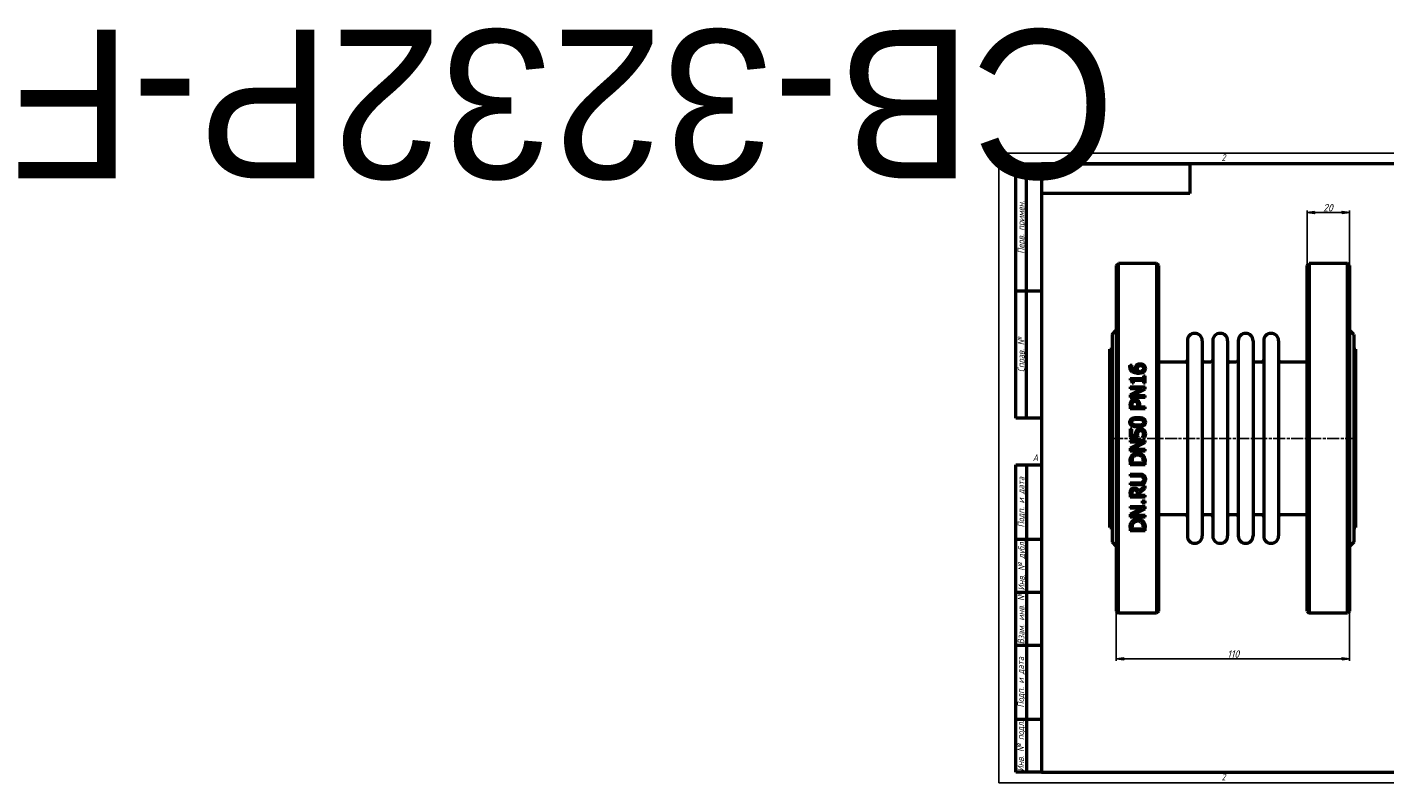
# Model space of a CAD drawing. Header units: millimetres. Extents: x -458 to 2682, y -69 to 356.
# Tile 1 of 4: x -458 to 182, y 0 to 356. Entities that reach past the tile are written whole.
import ezdxf
from ezdxf.enums import TextEntityAlignment as Align

# ---------------------------------------------------------------- set-up
doc = ezdxf.new("R2018")
doc.units = ezdxf.units.MM
doc.linetypes.add('CHAIN', pattern=[0.7087, 0.4724, -0.0591, 0.1181, -0.0591])
for name, color, linetype, lineweight in [('Видимый контур (ГОСТ)', 7, 'Continuous', 50), ('Кромка (ГОСТ)', 7, 'Continuous', 50), ('Обозначение (ГОСТ)', 7, 'Continuous', 25), ('Осевая линия (ГОСТ)', 7, 'Continuous', 25), ('Размер (ГОСТ)', 7, 'Continuous', 25), ('Эскизная геометрия (ГОСТ)', 7, 'Continuous', 50)]:
    doc.layers.add(name, color=color, linetype=linetype, lineweight=lineweight)
doc.styles.add('Альтернативный текст (ГОСТ)', font='arial.ttf', dxfattribs={"width": 0.8})
doc.styles.add('Обычный текст (ГОСТ)', font='GOST Common Italic.ttf')
doc.dimstyles.new('Обычный (ГОСТ)', dxfattribs={"dimtxt": 3.5, "dimasz": 3.5, "dimexe": 1, "dimexo": 0, "dimgap": 0.5, "dimtad": 1, "dimtxsty": 'Обычный текст (ГОСТ)', "dimblk": 'Filled-1', "dimcen": 0.09, "dimdle": 15, "dimclrd": 256, "dimclre": 256, "dimclrt": 256, "dimazin": 2, "dimtfac": 0.714286, "dimtdec": 3, "dimtmove": 0, "dimatfit": 3, "dimfxl": 1, "dimtolj": 1, "dimlwd": 25, "dimlwe": 25, "dimarcsym": 0})

# ---------------------------------------------------------------- blocks, each defined once
blk = doc.blocks.new('Рамки ГОСТ - Рамка')
at = {"layer": 'Кромка (ГОСТ)', "lineweight": 25}
for p, q in [((0, 0), (0, 297)), ((0, 297), (420, 297)), ((420, 297), (420, 0)), ((420, 0), (0, 0))]:
    blk.add_line(p, q, dxfattribs=at)
at = {"layer": 'Кромка (ГОСТ)'}
for p, q in [((210, 292), (210, 297)), ((415, 292), (20, 292)), ((20, 292), (20, 5)), ((415, 5), (415, 292)), ((20, 5), (415, 5)), ((210, 5), (210, 0))]:
    blk.add_line(p, q, dxfattribs=at)
at = {"layer": 'Кромка (ГОСТ)', "char_height": 3.17, "attachment_point": 1, "style": 'Альтернативный текст (ГОСТ)'}
for s, insert, width in [('\\fGOST Common|b0|i1;{\\H3.1700;2}', (105, 296.5), 5.2328), ('\\fGOST Common|b0|i1;{\\H3.1700;1}', (315.02, 296.44), 5.2327), ('\\fGOST Common|b0|i1;{\\H3.1700;A}', (16, 155), 5.1335), ('\\fGOST Common|b0|i1;{\\H3.1700;A}', (416, 148.5), 5.0704), ('\\fGOST Common|b0|i1;{\\H3.1700;2}', (104.99, 4.3), 5.2328), ('\\fGOST Common|b0|i1;{\\H3.1700;1}', (315, 4.14), 6.6287), ('\\fGOST Common|b0|i1;{\\H3.1700;Формат А3}', (370, 4.39), 25.2103)]:
    blk.add_mtext(s, dxfattribs=dict(at, insert=insert, width=width))
blk = doc.blocks.new('ГОСТ - Доп. графы 1')
at = {"layer": 'Эскизная геометрия (ГОСТ)'}
for p, q in [((-12, 0), (-12, 145)), ((-12, 145), (0, 145)), ((-7, 145), (-7, 0)), ((-12, 110), (-7, 110)), ((-7, 110), (0, 110)), ((-12, 85), (-7, 85)), ((-7, 85), (0, 85)), ((-12, 60), (-7, 60)), ((-7, 60), (0, 60)), ((-12, 25), (-7, 25)), ((-7, 25), (0, 25)), ((0, 0), (-12, 0))]:
    blk.add_line(p, q, dxfattribs=at)
at = {"layer": 'Обозначение (ГОСТ)', "char_height": 3.17, "attachment_point": 5, "rotation": 90, "style": 'Альтернативный текст (ГОСТ)'}
for s, insert, width in [('\\fGOST Common|b0|i1;{\\H3.1700;Подп. и дата}', (-9.37, 127.41), 34.7679), ('\\fGOST Common|b0|i1;{\\H3.1700;Инв. № дубл.}', (-8.95, 97.55), 24.8438), ('\\fGOST Common|b0|i1;{\\H3.1700;Взам. инв. №}', (-9.58, 72.53), 24.8669), ('\\fGOST Common|b0|i1;{\\H3.1700;Подп. и дата}', (-9.5, 42.47), 35.1486), ('\\fGOST Common|b0|i1;{\\H3.1700;Инв. № подл.}', (-9.5, 12.41), 24.9618)]:
    blk.add_mtext(s, dxfattribs=dict(at, insert=insert, width=width))
at = {"layer": 'Обозначение (ГОСТ)', "lineweight": 30, "flags": 17}
for tag, p in [('Подп._и_дата_2', (-3.53, 127.51)), ('Инв._номер_дубликата', (-3.41, 97.47)), ('Взамен_инв._номера', (-3.46, 72.53)), ('Подп._и_дата_1', (-3.42, 42.35)), ('ИНВЕНТАРНЫЙ_НОМЕР', (-3.33, 12.68))]:
    blk.add_attdef(tag, text='', height=3.17, rotation=90, dxfattribs=at).set_placement(p, align=Align.MIDDLE_CENTER)
blk = doc.blocks.new('ГОСТ - Доп. графы 2')
at = {"layer": 'Эскизная геометрия (ГОСТ)'}
for p, q in [((-12, 0), (-12, 120)), ((-12, 120), (0, 120)), ((-7, 0), (-7, 120)), ((-12, 60), (0, 60)), ((0, 0), (-12, 0))]:
    blk.add_line(p, q, dxfattribs=at)
at = {"layer": 'Обозначение (ГОСТ)', "char_height": 3.17, "attachment_point": 5, "rotation": 90, "style": 'Альтернативный текст (ГОСТ)'}
for s, insert, width in [('\\fGOST Common|b0|i1;{\\H3.1700;Перв. примен.}', (-9.19, 90.05), 60.0143), ('\\fGOST Common|b0|i1;{\\H3.1700;Справ. №}', (-9.1, 30), 59.9357)]:
    blk.add_mtext(s, dxfattribs=dict(at, insert=insert, width=width))
at = {"layer": 'Обозначение (ГОСТ)', "lineweight": 30, "flags": 17}
for tag, p in [('Первичная_применяемость', (-3.65, 90.03)), ('Справочный_номер', (-3.55, 30.02))]:
    blk.add_attdef(tag, text='', height=3.17, rotation=90, dxfattribs=at).set_placement(p, align=Align.MIDDLE_CENTER)
blk = doc.blocks.new('ГОСТ - Доп. графы 3')
at = {"layer": 'Эскизная геометрия (ГОСТ)'}
for p, q in [((0, 0), (70, 0)), ((70, 0), (70, -14)), ((70, -14), (0, -14))]:
    blk.add_line(p, q, dxfattribs=at)
at = {"layer": 'Обозначение (ГОСТ)', "lineweight": 30}
blk.add_attdef('ОБОЗНАЧЕНИЕ', text='', height=5, rotation=180, dxfattribs=at).set_placement((34.94, -6.97), align=Align.MIDDLE_CENTER)
blk = doc.blocks.new('Filled-1')
at = {"color": 0}
for p, q in [((0, 0), (-1, 0.14)), ((-1, 0.14), (-1, -0.14)), ((-1, 0), (0, 0)), ((-1, -0.14), (0, 0))]:
    blk.add_line(p, q, dxfattribs=at)
at = {"color": 0, "flags": 128}
blk.add_lwpolyline([(-1, -0.14), (0, 0), (-1, 0.14), (-1, -0.14)], dxfattribs=at)
at = {"color": 0}
blk.add_solid([(-1, -0.14), (0, 0), (-1, 0.14), (-1, -0.14)], dxfattribs=at)
blk = doc.blocks.new('*D9')
at = {"layer": 'Defpoints', "color": 0, "linetype": 'Continuous', "transparency": 16777216}
for p in [(55.35, 111.48), (165.35, 80.98), (165.35, 58.48)]:
    blk.add_point(p, dxfattribs=at)
at = {"layer": 'Размер (ГОСТ)', "linetype": 'Continuous', "lineweight": 25, "transparency": 16777216}
for p, q in [((55.35, 111.48), (55.35, 57.48)), ((165.35, 80.98), (165.35, 57.48)), ((58.85, 58.48), (161.85, 58.48))]:
    blk.add_line(p, q, dxfattribs=at)
at = {"layer": 'Размер (ГОСТ)', "linetype": 'Continuous', "lineweight": 25, "transparency": 16777216, "xscale": 3.5, "yscale": 3.5, "zscale": 3.5, "rotation": 180}
blk.add_blockref('Filled-1', (55.35, 58.48), dxfattribs=at)
at = {"layer": 'Размер (ГОСТ)', "linetype": 'Continuous', "lineweight": 25, "transparency": 16777216, "xscale": 3.5, "yscale": 3.5, "zscale": 3.5}
blk.add_blockref('Filled-1', (165.35, 58.48), dxfattribs=at)
at = {"layer": 'Размер (ГОСТ)', "linetype": 'Continuous', "lineweight": 25, "transparency": 16777216, "insert": (107.68, 62.48), "char_height": 3.5, "attachment_point": 1, "style": 'Обычный текст (ГОСТ)'}
blk.add_mtext('\\A1;110', dxfattribs=at)
blk = doc.blocks.new('*D14')
at = {"layer": 'Defpoints', "color": 0, "linetype": 'Continuous', "transparency": 16777216}
for p in [(165.35, 268.98), (145.35, 243.98), (165.35, 243.98)]:
    blk.add_point(p, dxfattribs=at)
at = {"layer": 'Размер (ГОСТ)', "linetype": 'Continuous', "lineweight": 25, "transparency": 16777216}
for p, q in [((145.35, 243.98), (145.35, 269.98)), ((148.85, 268.98), (161.85, 268.98)), ((165.35, 243.98), (165.35, 269.98))]:
    blk.add_line(p, q, dxfattribs=at)
at = {"layer": 'Размер (ГОСТ)', "linetype": 'Continuous', "lineweight": 25, "transparency": 16777216, "xscale": 3.5, "yscale": 3.5, "zscale": 3.5, "rotation": 180}
blk.add_blockref('Filled-1', (145.35, 268.98), dxfattribs=at)
at = {"layer": 'Размер (ГОСТ)', "linetype": 'Continuous', "lineweight": 25, "transparency": 16777216, "xscale": 3.5, "yscale": 3.5, "zscale": 3.5}
blk.add_blockref('Filled-1', (165.35, 268.98), dxfattribs=at)
at = {"layer": 'Размер (ГОСТ)', "linetype": 'Continuous', "lineweight": 25, "transparency": 16777216, "insert": (152.9, 272.98), "char_height": 3.5, "attachment_point": 1, "style": 'Обычный текст (ГОСТ)'}
blk.add_mtext('\\A1;20', dxfattribs=at)

msp = doc.modelspace()

# ---------------------------------------------------------------- linework, layer by layer
at = {"layer": 'Видимый контур (ГОСТ)'}
for p, q in [((55.349, 243.977), (56.349, 244.977)), ((55.349, 243.977), (55.349, 80.977)), ((56.349, 79.977), (56.349, 244.977)), ((74.349, 244.977), (56.349, 244.977)), ((74.349, 244.977), (74.349, 79.977)), ((75.349, 243.977), (74.349, 244.977)), ((75.349, 80.977), (75.349, 243.977)), ((145.349, 243.977), (146.349, 244.977)), ((145.349, 80.977), (145.349, 243.977)), ((164.349, 244.977), (146.349, 244.977)), ((146.349, 244.977), (146.349, 79.977)), ((164.349, 79.977), (164.349, 244.977)), ((165.349, 243.977), (164.349, 244.977)), ((165.349, 243.977), (165.349, 80.977)), ((53.349, 211.477), (55.349, 213.477)), ((53.349, 211.477), (53.349, 113.477)), ((167.349, 211.477), (165.349, 213.477)), ((167.349, 211.477), (167.349, 113.477)), ((88.849, 208.477), (88.849, 116.477)), ((95.849, 208.477), (95.849, 116.477)), ((100.849, 208.477), (100.849, 116.477)), ((107.849, 208.477), (107.849, 116.477)), ((112.849, 208.477), (112.849, 116.477)), ((119.849, 208.477), (119.849, 116.477)), ((124.849, 208.477), (124.849, 116.477)), ((131.849, 208.477), (131.849, 116.477)), ((52.349, 120.477), (52.349, 204.477)), ((52.349, 204.477), (53.349, 204.477)), ((167.349, 204.477), (168.349, 204.477)), ((168.349, 120.477), (168.349, 204.477)), ((61.867, 197.045), (62.769, 197.045)), ((62.769, 197.005), (62.769, 197.045)), ((87.849, 198.477), (75.349, 198.477)), ((99.849, 198.477), (96.849, 198.477)), ((111.849, 198.477), (108.849, 198.477)), ((123.849, 198.477), (120.849, 198.477)), ((145.349, 198.477), (132.849, 198.477)), ((61.878, 190.697), (61.878, 189.971)), ((61.878, 190.697), (68.186, 190.697)), ((61.901, 186.755), (68.901, 186.755)), ((61.901, 186.755), (61.901, 185.887)), ((67.443, 185.887), (61.901, 185.887)), ((67.443, 185.887), (61.901, 183.068)), ((63.495, 188.525), (62.854, 188.525)), ((62.865, 182.614), (68.901, 185.711)), ((63.495, 188.525), (63.495, 189.795)), ((68.186, 189.795), (63.495, 189.795)), ((68.186, 191.939), (68.186, 190.697)), ((68.186, 191.939), (68.901, 191.939)), ((68.186, 189.795), (68.186, 188.525)), ((68.901, 188.525), (68.186, 188.525)), ((68.901, 188.525), (68.901, 191.939)), ((68.901, 185.711), (68.901, 186.755)), ((61.901, 183.068), (61.901, 181.746)), ((68.901, 181.746), (61.901, 181.746)), ((62.865, 182.614), (68.901, 182.614)), ((68.901, 181.746), (68.901, 182.614)), ((61.901, 178.195), (61.901, 176.436)), ((68.901, 176.436), (61.901, 176.436)), ((62.707, 177.367), (62.707, 178.138)), ((62.707, 177.367), (65.498, 177.367)), ((65.498, 178.002), (65.498, 177.367)), ((66.292, 177.367), (66.292, 178.155)), ((66.292, 177.367), (68.901, 177.367)), ((68.901, 176.436), (68.901, 177.367)), ((61.901, 166.929), (61.901, 163.089)), ((61.901, 166.929), (62.724, 166.929)), ((62.724, 163.991), (62.724, 166.929)), ((65.509, 163.089), (61.901, 163.089)), ((61.901, 161.506), (68.901, 161.506)), ((61.901, 161.506), (61.901, 160.638)), ((67.443, 160.638), (61.901, 160.638)), ((67.443, 160.638), (61.901, 157.819)), ((62.724, 163.991), (64.59, 163.991)), ((62.865, 157.365), (68.901, 160.462)), ((67.659, 162.867), (67.659, 162.799)), ((68.652, 162.799), (67.659, 162.799)), ((68.901, 160.462), (68.901, 161.506)), ((61.901, 157.819), (61.901, 156.497)), ((68.901, 156.497), (61.901, 156.497)), ((62.865, 157.365), (68.901, 157.365)), ((68.901, 156.497), (68.901, 157.365)), ((61.901, 151.562), (61.901, 149.968)), ((68.901, 149.968), (61.901, 149.968)), ((62.707, 150.898), (62.707, 151.607)), ((62.707, 150.898), (68.096, 150.898)), ((68.096, 151.607), (68.096, 150.898)), ((68.901, 149.968), (68.901, 151.579)), ((61.901, 145.628), (61.901, 144.698)), ((61.901, 145.628), (66.269, 145.628)), ((66.292, 144.698), (61.901, 144.698)), ((61.901, 141.493), (66.269, 141.493)), ((61.901, 141.493), (61.901, 140.563)), ((66.269, 140.563), (61.901, 140.563)), ((61.901, 136.478), (61.901, 134.674)), ((68.901, 134.674), (61.901, 134.674)), ((62.707, 135.605), (62.707, 136.529)), ((62.707, 135.605), (65.339, 135.605)), ((65.339, 136.422), (65.339, 135.605)), ((68.901, 140.092), (65.855, 137.602)), ((66.116, 136.671), (68.901, 138.884)), ((66.116, 135.605), (66.116, 136.671)), ((66.116, 135.605), (68.901, 135.605)), ((68.901, 138.884), (68.901, 140.092)), ((68.901, 134.674), (68.901, 135.605)), ((61.901, 130.341), (61.901, 129.473)), ((61.901, 130.341), (68.901, 130.341)), ((67.443, 129.473), (61.901, 126.653)), ((67.443, 129.473), (61.901, 129.473)), ((62.865, 126.2), (68.901, 129.297)), ((67.562, 133.063), (67.562, 131.94)), ((67.562, 133.063), (68.901, 133.063)), ((68.901, 131.94), (67.562, 131.94)), ((68.901, 131.94), (68.901, 133.063)), ((68.901, 129.297), (68.901, 130.341)), ((61.901, 126.653), (61.901, 125.332)), ((68.901, 125.332), (61.901, 125.332)), ((62.865, 126.2), (68.901, 126.2)), ((68.901, 125.332), (68.901, 126.2)), ((87.849, 126.477), (75.349, 126.477)), ((99.849, 126.477), (96.849, 126.477)), ((111.849, 126.477), (108.849, 126.477)), ((123.849, 126.477), (120.849, 126.477)), ((145.349, 126.477), (132.849, 126.477)), ((52.349, 120.477), (53.349, 120.477)), ((61.901, 120.397), (61.901, 118.803)), ((68.901, 118.803), (61.901, 118.803)), ((62.707, 119.733), (62.707, 120.442)), ((62.707, 119.733), (68.096, 119.733)), ((68.096, 120.442), (68.096, 119.733)), ((68.901, 118.803), (68.901, 120.414)), ((167.349, 120.477), (168.349, 120.477)), ((53.349, 113.477), (55.349, 111.477)), ((167.349, 113.477), (165.349, 111.477)), ((55.349, 80.977), (56.349, 79.977)), ((74.349, 79.977), (56.349, 79.977)), ((75.349, 80.977), (74.349, 79.977)), ((145.349, 80.977), (146.349, 79.977)), ((164.349, 79.977), (146.349, 79.977)), ((165.349, 80.977), (164.349, 79.977))]:
    msp.add_line(p, q, dxfattribs=at)
for centre, radius, start, end in [((92.349, 208.477), 3.5, 0, 180), ((104.349, 208.477), 3.5, 0, 180), ((116.349, 208.477), 3.5, 0, 180), ((128.349, 208.477), 3.5, 0, 180), ((87.849, 199.477), 1, 270, 0), ((96.849, 199.477), 1, 180, 270), ((99.849, 199.477), 1, 270, 0), ((108.849, 199.477), 1, 180, 270), ((111.849, 199.477), 1, 270, 0), ((120.849, 199.477), 1, 180, 270), ((123.849, 199.477), 1, 270, 0), ((132.849, 199.477), 1, 180, 270), ((87.849, 125.477), 1, 0, 90), ((96.849, 125.477), 1, 90, 180), ((99.849, 125.477), 1, 0, 90), ((108.849, 125.477), 1, 90, 180), ((111.849, 125.477), 1, 0, 90), ((120.849, 125.477), 1, 90, 180), ((123.849, 125.477), 1, 0, 90), ((132.849, 125.477), 1, 90, 180), ((92.349, 116.477), 3.5, 180, 0), ((104.349, 116.477), 3.5, 180, 0), ((116.349, 116.477), 3.5, 180, 0), ((128.349, 116.477), 3.5, 180, 0)]:
    msp.add_arc(centre, radius, start, end, dxfattribs=at)
for points, knots in [([(61.771, 196.251), (61.771, 196.336), (61.773, 196.421), (61.783, 196.585), (61.79, 196.674), (61.815, 196.852), (61.836, 196.951), (61.867, 197.045)], [0, 0, 0, 0, 0.027960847, 0.027960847, 0.053965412, 0.053965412, 0.085034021, 0.085034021, 0.085034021, 0.085034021]), ([(62.899, 193.88), (62.639, 194.065), (62.424, 194.288), (62.131, 194.724), (62.008, 194.949), (61.812, 195.567), (61.771, 195.91), (61.771, 196.251)], [0, 0, 0, 0, 0.09864312, 0.09864312, 0.16669456, 0.16669456, 0.24421899, 0.24421899, 0.24421899, 0.24421899]), ([(62.769, 197.005), (62.727, 196.925), (62.694, 196.826), (62.61, 196.534), (62.582, 196.341), (62.582, 196.126)], [0, 0, 0, 0, 0.0292762, 0.0292762, 0.1001557, 0.1001557, 0.1001557, 0.1001557]), ([(62.582, 196.126), (62.582, 195.863), (62.622, 195.6), (62.812, 195.134), (62.943, 194.94), (63.257, 194.63), (63.469, 194.465), (64.15, 194.185), (64.539, 194.112), (64.919, 194.078)], [0, 0, 0, 0, 0.08649162, 0.08649162, 0.16261061, 0.16261061, 0.2247219, 0.2247219, 0.29003513, 0.29003513, 0.29003513, 0.29003513]), ([(65.827, 193.114), (65.488, 193.114), (65.146, 193.133), (64.241, 193.257), (63.858, 193.388), (63.376, 193.582), (63.127, 193.716), (62.899, 193.88)], [0, 0, 0, 0, 0.10163687, 0.10163687, 0.27455853, 0.27455853, 0.48517293, 0.48517293, 0.48517293, 0.48517293]), ([(64.431, 195.536), (64.431, 195.667), (64.437, 195.8), (64.461, 195.996), (64.471, 196.062), (64.513, 196.271), (64.552, 196.386), (64.672, 196.64), (64.755, 196.77), (64.845, 196.892)], [0, 0, 0, 0, 0.04303303, 0.04303303, 0.06463435, 0.06463435, 0.11288817, 0.11288817, 0.16760017, 0.16760017, 0.16760017, 0.16760017]), ([(64.919, 194.078), (64.824, 194.215), (64.74, 194.357), (64.565, 194.719), (64.521, 194.878), (64.453, 195.13), (64.431, 195.333), (64.431, 195.536)], [0, 0, 0, 0, 0.05276686, 0.05276686, 0.12880006, 0.12880006, 0.4102001, 0.4102001, 0.4102001, 0.4102001]), ([(64.845, 196.892), (64.939, 197.017), (65.048, 197.13), (65.339, 197.356), (65.501, 197.433), (65.792, 197.547), (65.964, 197.59), (66.303, 197.641), (66.468, 197.652), (66.632, 197.652)], [0, 0, 0, 0, 0.04995501, 0.04995501, 0.11507053, 0.11507053, 0.19932721, 0.19932721, 0.27682679, 0.27682679, 0.27682679, 0.27682679]), ([(65.452, 196.222), (65.386, 196.138), (65.334, 196.047), (65.224, 195.746), (65.208, 195.502), (65.208, 195.326)], [0, 0, 0, 0, 0.03415089, 0.03415089, 0.10407982, 0.10407982, 0.10407982, 0.10407982]), ([(65.208, 195.326), (65.208, 195.204), (65.218, 195.083), (65.262, 194.837), (65.295, 194.718), (65.404, 194.417), (65.491, 194.244), (65.594, 194.078)], [0, 0, 0, 0, 0.03978407, 0.03978407, 0.0813518, 0.0813518, 0.14398896, 0.14398896, 0.14398896, 0.14398896]), ([(66.672, 196.699), (66.501, 196.699), (66.325, 196.685), (66.003, 196.614), (65.883, 196.564), (65.653, 196.431), (65.544, 196.335), (65.452, 196.222)], [0, 0, 0, 0, 0.0511748, 0.0511748, 0.09945384, 0.09945384, 0.16249585, 0.16249585, 0.16249585, 0.16249585]), ([(65.594, 194.078), (65.66, 194.074), (65.726, 194.071), (65.818, 194.065), (65.898, 194.061), (66.036, 194.061)], [0, 0, 0, 0, 0.01974435, 0.01974435, 0.027712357, 0.027712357, 0.027712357, 0.027712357]), ([(68.413, 193.885), (68.279, 193.757), (68.125, 193.648), (67.72, 193.425), (67.483, 193.343), (67.086, 193.225), (66.83, 193.18), (66.329, 193.125), (66.076, 193.114), (65.827, 193.114)], [0, 0, 0, 0, 0.05804265, 0.05804265, 0.14136982, 0.14136982, 0.27252166, 0.27252166, 0.40093436, 0.40093436, 0.40093436, 0.40093436]), ([(66.036, 194.061), (66.279, 194.061), (66.533, 194.073), (67.216, 194.17), (67.466, 194.288), (67.726, 194.433), (67.811, 194.491), (67.886, 194.56)], [0, 0, 0, 0, 0.07265643, 0.07265643, 0.20698041, 0.20698041, 0.27822505, 0.27822505, 0.27822505, 0.27822505]), ([(66.632, 197.652), (66.815, 197.652), (66.996, 197.636), (67.542, 197.533), (67.811, 197.403), (68.137, 197.212), (68.271, 197.111), (68.391, 196.994)], [0, 0, 0, 0, 0.05476047, 0.05476047, 0.16721504, 0.16721504, 0.26017436, 0.26017436, 0.26017436, 0.26017436]), ([(68.283, 195.434), (68.283, 195.608), (68.254, 195.78), (68.123, 196.083), (68.033, 196.208), (67.835, 196.393), (67.711, 196.489), (67.383, 196.616), (67.244, 196.649), (66.962, 196.69), (66.816, 196.699), (66.672, 196.699)], [0, 0, 0, 0, 0.05694625, 0.05694625, 0.10698023, 0.10698023, 0.14216706, 0.14216706, 0.16539546, 0.16539546, 0.1889981, 0.1889981, 0.1889981, 0.1889981]), ([(67.886, 194.56), (67.976, 194.642), (68.058, 194.732), (68.148, 194.874), (68.202, 194.967), (68.269, 195.216), (68.283, 195.324), (68.283, 195.434)], [0, 0, 0, 0, 0.037950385, 0.037950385, 0.053412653, 0.053412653, 0.064984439, 0.064984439, 0.064984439, 0.064984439]), ([(68.391, 196.994), (68.528, 196.861), (68.647, 196.715), (68.81, 196.448), (68.89, 196.297), (69.019, 195.881), (69.049, 195.656), (69.049, 195.428)], [0, 0, 0, 0, 0.06028921, 0.06028921, 0.10059016, 0.10059016, 0.14496015, 0.14496015, 0.14496015, 0.14496015]), ([(69.049, 195.428), (69.049, 195.274), (69.036, 195.119), (68.978, 194.818), (68.935, 194.672), (68.824, 194.415), (68.761, 194.303), (68.607, 194.084), (68.516, 193.98), (68.413, 193.885)], [0, 0, 0, 0, 0.05052247, 0.05052247, 0.09995834, 0.09995834, 0.14170447, 0.14170447, 0.18574745, 0.18574745, 0.18574745, 0.18574745]), ([(62.854, 188.525), (62.854, 188.726), (62.842, 188.942), (62.758, 189.391), (62.687, 189.531), (62.583, 189.687), (62.519, 189.75), (62.37, 189.85), (62.289, 189.885), (62.1, 189.944), (61.989, 189.962), (61.878, 189.971)], [0, 0, 0, 0, 0.0637247, 0.0637247, 0.14432295, 0.14432295, 0.22032781, 0.22032781, 0.29152239, 0.29152239, 0.38045171, 0.38045171, 0.38045171, 0.38045171]), ([(61.901, 178.195), (61.901, 178.391), (61.909, 178.592), (61.949, 178.999), (61.981, 179.18), (62.09, 179.585), (62.192, 179.817), (62.338, 180.027)], [0, 0, 0, 0, 0.06009288, 0.06009288, 0.1249823, 0.1249823, 0.22594483, 0.22594483, 0.22594483, 0.22594483]), ([(62.338, 180.027), (62.429, 180.161), (62.535, 180.283), (62.804, 180.521), (62.96, 180.617), (63.243, 180.748), (63.396, 180.794), (63.704, 180.849), (63.858, 180.861), (64.011, 180.861)], [0, 0, 0, 0, 0.04937881, 0.04937881, 0.10898825, 0.10898825, 0.17139174, 0.17139174, 0.23100055, 0.23100055, 0.23100055, 0.23100055]), ([(62.973, 179.386), (62.895, 179.268), (62.838, 179.14), (62.763, 178.879), (62.707, 178.628), (62.707, 178.138)], [0, 0, 0, 0, 0.043067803, 0.043067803, 0.082908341, 0.082908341, 0.082908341, 0.082908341]), ([(64.04, 179.891), (63.858, 179.891), (63.675, 179.868), (63.389, 179.763), (63.283, 179.705), (63.104, 179.557), (63.033, 179.476), (62.973, 179.386)], [0, 0, 0, 0, 0.05441151, 0.05441151, 0.09153968, 0.09153968, 0.12434558, 0.12434558, 0.12434558, 0.12434558]), ([(64.011, 180.861), (64.216, 180.861), (64.418, 180.836), (64.778, 180.741), (64.936, 180.68), (65.262, 180.51), (65.424, 180.392), (65.566, 180.248)], [0, 0, 0, 0, 0.06148903, 0.06148903, 0.11172072, 0.11172072, 0.17376212, 0.17376212, 0.17376212, 0.17376212]), ([(65.078, 179.494), (65.002, 179.569), (64.919, 179.637), (64.713, 179.766), (64.594, 179.814), (64.324, 179.878), (64.181, 179.891), (64.04, 179.891)], [0, 0, 0, 0, 0.03237996, 0.03237996, 0.07336722, 0.07336722, 0.11548108, 0.11548108, 0.11548108, 0.11548108]), ([(65.498, 178.002), (65.498, 178.177), (65.491, 178.36), (65.459, 178.667), (65.435, 178.836), (65.355, 179.086), (65.316, 179.177), (65.213, 179.347), (65.151, 179.424), (65.078, 179.494)], [0, 0, 0, 0, 0.05353837, 0.05353837, 0.09434228, 0.09434228, 0.11891898, 0.11891898, 0.14372102, 0.14372102, 0.14372102, 0.14372102]), ([(65.566, 180.248), (65.737, 180.074), (65.878, 179.879), (66.124, 179.4), (66.183, 179.168), (66.272, 178.738), (66.292, 178.441), (66.292, 178.155)], [0, 0, 0, 0, 0.07414991, 0.07414991, 0.16427595, 0.16427595, 0.33218062, 0.33218062, 0.33218062, 0.33218062]), ([(61.759, 170.1), (61.759, 170.38), (61.8, 170.66), (61.987, 171.132), (62.109, 171.32), (62.411, 171.628), (62.61, 171.782), (63.275, 172.091), (63.694, 172.191), (64.523, 172.312), (64.97, 172.335), (65.401, 172.335)], [0, 0, 0, 0, 0.08442218, 0.08442218, 0.15313212, 0.15313212, 0.21413341, 0.21413341, 0.29005647, 0.29005647, 0.37058758, 0.37058758, 0.37058758, 0.37058758]), ([(65.407, 167.859), (64.53, 167.859), (63.713, 167.947), (62.828, 168.285), (62.557, 168.426), (62.168, 168.793), (62.042, 168.966), (61.879, 169.311), (61.831, 169.467), (61.772, 169.783), (61.759, 169.942), (61.759, 170.1)], [0, 0, 0, 0, 0.26300665, 0.26300665, 0.37166015, 0.37166015, 0.44649069, 0.44649069, 0.50276957, 0.50276957, 0.55715709, 0.55715709, 0.55715709, 0.55715709]), ([(63.263, 171.127), (63.104, 171.064), (62.953, 170.978), (62.712, 170.748), (62.654, 170.64), (62.593, 170.501), (62.572, 170.426), (62.543, 170.267), (62.536, 170.183), (62.536, 170.1)], [0, 0, 0, 0, 0.05120487, 0.05120487, 0.10033343, 0.10033343, 0.15198253, 0.15198253, 0.20733504, 0.20733504, 0.20733504, 0.20733504]), ([(62.536, 170.1), (62.536, 169.943), (62.559, 169.785), (62.652, 169.558), (62.71, 169.451), (62.879, 169.282), (62.945, 169.231), (63.098, 169.134), (63.185, 169.092), (63.274, 169.056)], [0, 0, 0, 0, 0.04720121, 0.04720121, 0.07406165, 0.07406165, 0.08880124, 0.08880124, 0.10551845, 0.10551845, 0.10551845, 0.10551845]), ([(65.401, 171.382), (64.997, 171.382), (64.558, 171.369), (63.975, 171.307), (63.6, 171.261), (63.263, 171.127)], [0, 0, 0, 0, 0.12126519, 0.12126519, 0.17536875, 0.17536875, 0.17536875, 0.17536875]), ([(63.274, 169.056), (63.522, 168.958), (63.808, 168.904), (64.256, 168.853), (64.694, 168.812), (65.407, 168.812)], [0, 0, 0, 0, 0.08003369, 0.08003369, 0.13577331, 0.13577331, 0.13577331, 0.13577331]), ([(64.987, 166.248), (65.128, 166.435), (65.299, 166.588), (65.682, 166.811), (65.848, 166.866), (66.216, 166.951), (66.452, 166.969), (66.677, 166.969)], [0, 0, 0, 0, 0.07018851, 0.07018851, 0.1331557, 0.1331557, 0.22690547, 0.22690547, 0.22690547, 0.22690547]), ([(65.401, 172.335), (65.98, 172.335), (66.613, 172.296), (67.418, 172.113), (67.66, 172.039), (68.096, 171.841), (68.348, 171.695), (68.711, 171.307), (68.825, 171.126), (69.008, 170.661), (69.049, 170.381), (69.049, 170.1)], [0, 0, 0, 0, 0.17353036, 0.17353036, 0.24711116, 0.24711116, 0.31684792, 0.31684792, 0.36532794, 0.36532794, 0.42788191, 0.42788191, 0.42788191, 0.42788191]), ([(67.534, 171.132), (67.305, 171.222), (67.042, 171.276), (66.521, 171.345), (66.074, 171.382), (65.401, 171.382)], [0, 0, 0, 0, 0.07385959, 0.07385959, 0.1581913, 0.1581913, 0.1581913, 0.1581913]), ([(69.049, 170.1), (69.049, 169.824), (69.01, 169.547), (68.83, 169.077), (68.711, 168.888), (68.396, 168.556), (68.193, 168.409), (67.591, 168.122), (67.209, 168.024), (66.375, 167.886), (65.878, 167.859), (65.407, 167.859)], [0, 0, 0, 0, 0.08324715, 0.08324715, 0.15153527, 0.15153527, 0.22073147, 0.22073147, 0.30904989, 0.30904989, 0.42075697, 0.42075697, 0.42075697, 0.42075697]), ([(65.407, 168.812), (65.796, 168.812), (66.246, 168.822), (66.793, 168.872), (67.148, 168.91), (67.517, 169.051)], [0, 0, 0, 0, 0.11674553, 0.11674553, 0.16376825, 0.16376825, 0.16376825, 0.16376825]), ([(66.677, 166.969), (66.996, 166.969), (67.308, 166.92), (67.83, 166.726), (68.105, 166.589), (68.362, 166.35)], [0, 0, 0, 0, 0.09551904, 0.09551904, 0.16715121, 0.16715121, 0.16715121, 0.16715121]), ([(67.517, 169.051), (67.679, 169.111), (67.833, 169.196), (68.089, 169.432), (68.148, 169.545), (68.21, 169.68), (68.234, 169.759), (68.265, 169.926), (68.271, 170.013), (68.271, 170.1)], [0, 0, 0, 0, 0.05203887, 0.05203887, 0.10457261, 0.10457261, 0.17097159, 0.17097159, 0.24089339, 0.24089339, 0.24089339, 0.24089339]), ([(68.271, 170.1), (68.271, 170.256), (68.249, 170.413), (68.153, 170.642), (68.094, 170.748), (67.927, 170.913), (67.861, 170.963), (67.709, 171.057), (67.623, 171.098), (67.534, 171.132)], [0, 0, 0, 0, 0.04713589, 0.04713589, 0.07475856, 0.07475856, 0.09008054, 0.09008054, 0.10750087, 0.10750087, 0.10750087, 0.10750087]), ([(64.55, 164.626), (64.55, 164.894), (64.567, 165.185), (64.643, 165.571), (64.679, 165.705), (64.814, 165.999), (64.895, 166.128), (64.987, 166.248)], [0, 0, 0, 0, 0.0805732, 0.0805732, 0.11786362, 0.11786362, 0.15104861, 0.15104861, 0.15104861, 0.15104861]), ([(64.59, 163.991), (64.575, 164.1), (64.565, 164.21), (64.557, 164.367), (64.55, 164.49), (64.55, 164.626)], [0, 0, 0, 0, 0.033203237, 0.033203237, 0.047067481, 0.047067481, 0.047067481, 0.047067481]), ([(65.662, 165.619), (65.573, 165.518), (65.507, 165.402), (65.373, 165.047), (65.339, 164.755), (65.339, 164.473)], [0, 0, 0, 0, 0.04038618, 0.04038618, 0.11379845, 0.11379845, 0.11379845, 0.11379845]), ([(65.339, 164.473), (65.339, 164.234), (65.356, 163.996), (65.407, 163.642), (65.456, 163.332), (65.509, 163.089)], [0, 0, 0, 0, 0.07168381, 0.07168381, 0.10725722, 0.10725722, 0.10725722, 0.10725722]), ([(66.672, 166.016), (66.458, 166.016), (66.245, 165.991), (66.02, 165.898), (65.936, 165.859), (65.776, 165.741), (65.716, 165.684), (65.662, 165.619)], [0, 0, 0, 0, 0.06417701, 0.06417701, 0.082022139, 0.082022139, 0.095158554, 0.095158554, 0.095158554, 0.095158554]), ([(67.812, 165.658), (67.674, 165.774), (67.518, 165.858), (67.226, 165.959), (67.013, 166.016), (66.672, 166.016)], [0, 0, 0, 0, 0.053912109, 0.053912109, 0.092911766, 0.092911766, 0.092911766, 0.092911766]), ([(67.659, 162.867), (67.721, 162.951), (67.785, 163.067), (67.882, 163.259), (67.952, 163.403), (68.033, 163.622)], [0, 0, 0, 0, 0.031312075, 0.031312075, 0.054971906, 0.054971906, 0.054971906, 0.054971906]), ([(68.237, 164.649), (68.237, 164.828), (68.207, 165.002), (68.122, 165.236), (68.083, 165.33), (67.955, 165.518), (67.888, 165.592), (67.812, 165.658)], [0, 0, 0, 0, 0.053859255, 0.053859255, 0.074688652, 0.074688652, 0.091390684, 0.091390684, 0.091390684, 0.091390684]), ([(68.033, 163.622), (68.089, 163.784), (68.142, 163.954), (68.199, 164.195), (68.237, 164.367), (68.237, 164.649)], [0, 0, 0, 0, 0.05139179, 0.05139179, 0.074238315, 0.074238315, 0.074238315, 0.074238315]), ([(68.362, 166.35), (68.548, 166.178), (68.694, 165.974), (68.837, 165.68), (68.876, 165.594), (69.008, 165.218), (69.049, 164.926), (69.049, 164.632)], [0, 0, 0, 0, 0.07613045, 0.07613045, 0.09816506, 0.09816506, 0.16036362, 0.16036362, 0.16036362, 0.16036362]), ([(69.049, 164.632), (69.049, 164.339), (69.02, 164.049), (68.918, 163.537), (68.827, 163.155), (68.652, 162.799)], [0, 0, 0, 0, 0.08789622, 0.08789622, 0.1564303, 0.1564303, 0.1564303, 0.1564303]), ([(61.901, 151.562), (61.901, 151.865), (61.912, 152.186), (61.978, 152.832), (62.029, 153.052), (62.169, 153.526), (62.289, 153.813), (62.457, 154.069)], [0, 0, 0, 0, 0.09174614, 0.09174614, 0.19589345, 0.19589345, 0.36394623, 0.36394623, 0.36394623, 0.36394623]), ([(62.457, 154.069), (62.616, 154.309), (62.805, 154.523), (63.195, 154.852), (63.492, 155.074), (64.159, 155.328), (64.397, 155.389), (64.893, 155.47), (65.15, 155.487), (65.407, 155.487)], [0, 0, 0, 0, 0.08671095, 0.08671095, 0.15315721, 0.15315721, 0.18795774, 0.18795774, 0.22434013, 0.22434013, 0.22434013, 0.22434013]), ([(65.395, 154.517), (64.995, 154.517), (64.584, 154.468), (63.986, 154.247), (63.779, 154.136), (63.406, 153.839), (63.251, 153.66), (63.126, 153.456)], [0, 0, 0, 0, 0.12026544, 0.12026544, 0.19115123, 0.19115123, 0.26304003, 0.26304003, 0.26304003, 0.26304003]), ([(67.63, 153.542), (67.514, 153.715), (67.374, 153.868), (66.926, 154.225), (66.633, 154.333), (66.102, 154.484), (65.742, 154.517), (65.395, 154.517)], [0, 0, 0, 0, 0.06298453, 0.06298453, 0.17216129, 0.17216129, 0.35603394, 0.35603394, 0.35603394, 0.35603394]), ([(65.407, 155.487), (65.85, 155.487), (66.286, 155.425), (67.105, 155.143), (67.405, 154.96), (67.895, 154.608), (68.142, 154.356), (68.34, 154.058)], [0, 0, 0, 0, 0.13288292, 0.13288292, 0.25984956, 0.25984956, 0.44566851, 0.44566851, 0.44566851, 0.44566851]), ([(68.34, 154.058), (68.499, 153.804), (68.63, 153.533), (68.786, 153.026), (68.901, 152.564), (68.901, 151.579)], [0, 0, 0, 0, 0.09038772, 0.09038772, 0.16002286, 0.16002286, 0.16002286, 0.16002286]), ([(63.126, 153.456), (63.012, 153.262), (62.921, 153.057), (62.784, 152.61), (62.707, 152.25), (62.707, 151.607)], [0, 0, 0, 0, 0.06804646, 0.06804646, 0.14105682, 0.14105682, 0.14105682, 0.14105682]), ([(68.096, 151.607), (68.096, 151.812), (68.087, 152.019), (68.052, 152.376), (68.024, 152.612), (67.889, 153.097), (67.78, 153.329), (67.63, 153.542)], [0, 0, 0, 0, 0.061872, 0.061872, 0.10824389, 0.10824389, 0.15761771, 0.15761771, 0.15761771, 0.15761771]), ([(66.269, 145.628), (66.624, 145.628), (66.999, 145.602), (67.581, 145.473), (67.76, 145.407), (68.101, 145.228), (68.261, 145.106), (68.402, 144.959)], [0, 0, 0, 0, 0.10664684, 0.10664684, 0.17892946, 0.17892946, 0.26133363, 0.26133363, 0.26133363, 0.26133363]), ([(66.269, 141.493), (66.528, 141.493), (66.821, 141.506), (67.134, 141.564), (67.245, 141.587), (67.484, 141.679), (67.586, 141.731), (67.681, 141.794)], [0, 0, 0, 0, 0.07766551, 0.07766551, 0.09523604, 0.09523604, 0.10954503, 0.10954503, 0.10954503, 0.10954503]), ([(68.402, 141.232), (68.277, 141.105), (68.137, 140.996), (67.777, 140.788), (67.584, 140.725), (67.24, 140.638), (67.05, 140.608), (66.667, 140.57), (66.466, 140.563), (66.269, 140.563)], [0, 0, 0, 0, 0.05447767, 0.05447767, 0.1256639, 0.1256639, 0.20610519, 0.20610519, 0.29034559, 0.29034559, 0.29034559, 0.29034559]), ([(67.681, 144.397), (67.578, 144.466), (67.468, 144.521), (67.241, 144.604), (67.113, 144.637), (66.72, 144.689), (66.5, 144.698), (66.292, 144.698)], [0, 0, 0, 0, 0.03750588, 0.03750588, 0.07258912, 0.07258912, 0.11144582, 0.11144582, 0.11144582, 0.11144582]), ([(68.254, 143.093), (68.254, 143.235), (68.243, 143.379), (68.184, 143.683), (68.136, 143.819), (68.038, 144.023), (67.984, 144.109), (67.849, 144.268), (67.771, 144.338), (67.681, 144.397)], [0, 0, 0, 0, 0.04403994, 0.04403994, 0.09562713, 0.09562713, 0.13764278, 0.13764278, 0.1812334, 0.1812334, 0.1812334, 0.1812334]), ([(67.681, 141.794), (67.807, 141.876), (67.911, 141.978), (68.068, 142.205), (68.139, 142.341), (68.237, 142.71), (68.254, 142.904), (68.254, 143.093)], [0, 0, 0, 0, 0.04539739, 0.04539739, 0.08461938, 0.08461938, 0.12322647, 0.12322647, 0.12322647, 0.12322647]), ([(68.402, 144.959), (68.564, 144.794), (68.697, 144.608), (68.898, 144.195), (68.954, 143.996), (69.033, 143.576), (69.049, 143.33), (69.049, 143.093)], [0, 0, 0, 0, 0.07039936, 0.07039936, 0.14046262, 0.14046262, 0.22889869, 0.22889869, 0.22889869, 0.22889869]), ([(69.049, 143.093), (69.049, 142.895), (69.036, 142.695), (68.973, 142.287), (68.924, 142.11), (68.814, 141.821), (68.751, 141.694), (68.596, 141.449), (68.506, 141.336), (68.402, 141.232)], [0, 0, 0, 0, 0.06100863, 0.06100863, 0.12762438, 0.12762438, 0.18482673, 0.18482673, 0.24307139, 0.24307139, 0.24307139, 0.24307139]), ([(61.901, 136.478), (61.901, 136.668), (61.906, 136.863), (61.932, 137.246), (61.953, 137.419), (62.026, 137.799), (62.126, 138.038), (62.27, 138.26)], [0, 0, 0, 0, 0.05980505, 0.05980505, 0.12097126, 0.12097126, 0.24721174, 0.24721174, 0.24721174, 0.24721174]), ([(62.27, 138.26), (62.35, 138.384), (62.444, 138.498), (62.714, 138.751), (62.862, 138.833), (63.059, 138.936), (63.206, 138.984), (63.503, 139.042), (63.653, 139.054), (63.801, 139.054)], [0, 0, 0, 0, 0.04579941, 0.04579941, 0.11339014, 0.11339014, 0.26363387, 0.26363387, 0.40786066, 0.40786066, 0.40786066, 0.40786066]), ([(62.945, 137.641), (62.876, 137.537), (62.827, 137.424), (62.757, 137.188), (62.707, 136.961), (62.707, 136.529)], [0, 0, 0, 0, 0.03864747, 0.03864747, 0.077365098, 0.077365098, 0.077365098, 0.077365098]), ([(63.875, 138.084), (63.729, 138.084), (63.584, 138.065), (63.314, 137.976), (63.226, 137.92), (63.084, 137.817), (63.008, 137.734), (62.945, 137.641)], [0, 0, 0, 0, 0.04372244, 0.04372244, 0.08584766, 0.08584766, 0.16317471, 0.16317471, 0.16317471, 0.16317471]), ([(63.801, 139.054), (64.04, 139.054), (64.277, 139.025), (64.801, 138.866), (65.007, 138.729), (65.322, 138.473), (65.467, 138.311), (65.699, 137.963), (65.786, 137.786), (65.855, 137.602)], [0, 0, 0, 0, 0.07145891, 0.07145891, 0.16492062, 0.16492062, 0.27735601, 0.27735601, 0.3796541, 0.3796541, 0.3796541, 0.3796541]), ([(64.976, 137.687), (64.907, 137.759), (64.831, 137.822), (64.636, 137.943), (64.519, 137.99), (64.227, 138.067), (64.049, 138.084), (63.875, 138.084)], [0, 0, 0, 0, 0.03063253, 0.03063253, 0.06957797, 0.06957797, 0.1221499, 0.1221499, 0.1221499, 0.1221499]), ([(65.339, 136.422), (65.339, 136.552), (65.333, 136.685), (65.304, 136.968), (65.28, 137.103), (65.232, 137.285), (65.198, 137.372), (65.104, 137.539), (65.045, 137.617), (64.976, 137.687)], [0, 0, 0, 0, 0.04136932, 0.04136932, 0.08989468, 0.08989468, 0.13810348, 0.13810348, 0.18778686, 0.18778686, 0.18778686, 0.18778686]), ([(61.901, 120.397), (61.901, 120.684), (61.91, 120.989), (61.974, 121.656), (62.028, 121.871), (62.147, 122.305), (62.272, 122.622), (62.457, 122.904)], [0, 0, 0, 0, 0.10042183, 0.10042183, 0.23181566, 0.23181566, 0.5729937, 0.5729937, 0.5729937, 0.5729937]), ([(62.457, 122.904), (62.596, 123.113), (62.76, 123.306), (63.22, 123.721), (63.48, 123.869), (63.946, 124.099), (64.249, 124.193), (64.842, 124.301), (65.125, 124.322), (65.407, 124.322)], [0, 0, 0, 0, 0.08265522, 0.08265522, 0.197441, 0.197441, 0.37488124, 0.37488124, 0.52940823, 0.52940823, 0.52940823, 0.52940823]), ([(63.126, 122.291), (63.029, 122.127), (62.95, 121.957), (62.792, 121.502), (62.707, 121.115), (62.707, 120.442)], [0, 0, 0, 0, 0.06349748, 0.06349748, 0.16393658, 0.16393658, 0.16393658, 0.16393658]), ([(65.395, 123.352), (65.14, 123.352), (64.883, 123.332), (64.327, 123.221), (64.039, 123.117), (63.637, 122.866), (63.507, 122.759), (63.289, 122.53), (63.202, 122.414), (63.126, 122.291)], [0, 0, 0, 0, 0.07660026, 0.07660026, 0.17085516, 0.17085516, 0.22505341, 0.22505341, 0.2730438, 0.2730438, 0.2730438, 0.2730438]), ([(67.63, 122.376), (67.528, 122.528), (67.406, 122.668), (67.074, 122.951), (66.884, 123.054), (66.514, 123.212), (66.288, 123.27), (65.841, 123.339), (65.617, 123.352), (65.395, 123.352)], [0, 0, 0, 0, 0.06060251, 0.06060251, 0.13888015, 0.13888015, 0.24174252, 0.24174252, 0.33936902, 0.33936902, 0.33936902, 0.33936902]), ([(65.407, 124.322), (65.688, 124.322), (65.968, 124.297), (66.675, 124.153), (67.04, 124), (67.566, 123.69), (67.765, 123.541), (68.094, 123.224), (68.226, 123.064), (68.34, 122.892)], [0, 0, 0, 0, 0.08451584, 0.08451584, 0.21736791, 0.21736791, 0.3112361, 0.3112361, 0.39229668, 0.39229668, 0.39229668, 0.39229668]), ([(68.096, 120.442), (68.096, 120.639), (68.088, 120.84), (68.045, 121.296), (68.009, 121.471), (67.924, 121.849), (67.808, 122.123), (67.63, 122.376)], [0, 0, 0, 0, 0.0687309, 0.0687309, 0.15875209, 0.15875209, 0.45185638, 0.45185638, 0.45185638, 0.45185638]), ([(68.34, 122.892), (68.475, 122.677), (68.588, 122.452), (68.769, 121.951), (68.901, 121.467), (68.901, 120.414)], [0, 0, 0, 0, 0.08427075, 0.08427075, 0.18049588, 0.18049588, 0.18049588, 0.18049588])]:
    msp.add_open_spline(points, degree=3, knots=knots, dxfattribs=at)
at = {"layer": 'Осевая линия (ГОСТ)', "linetype": 'CHAIN', "ltscale": 11.993792}
msp.add_line((52.849, 162.477), (167.849, 162.477), dxfattribs=at)

# ---------------------------------------------------------------- block references
ref = msp.add_blockref('ГОСТ - Доп. графы 3', (20, 292))
lines = msp.add_mtext('CB-3232P-F', dxfattribs={"layer": 'Обозначение (ГОСТ)', "insert": (54.942, 285.032), "char_height": 70.1248, "attachment_point": 1, "rotation": 180})
ref.add_attrib('ОБОЗНАЧЕНИЕ', '', (54.942, 285.032)).embed_mtext(lines)
for name, p in [('Рамки ГОСТ - Рамка', (0, 0)), ('ГОСТ - Доп. графы 2', (20, 172)), ('ГОСТ - Доп. графы 1', (20, 5))]:
    msp.add_blockref(name, p)

# ---------------------------------------------------------------- dimensions: what is measured, and where the dimension line sits
at = {"layer": 'Размер (ГОСТ)', "linetype": 'Continuous', "lineweight": 25}
for base, p1, p2, picture, middle in [((165.349, 268.977), (145.349, 243.977), (165.349, 243.977), '*D14', (155.349, 268.977)), ((165.349, 58.477), (55.349, 111.477), (165.349, 80.977), '*D9', (110.349, 58.477))]:
    dim = msp.add_linear_dim(base=base, p1=p1, p2=p2, angle=180, dimstyle='Обычный (ГОСТ)', override={"dimgap": 0.5, "dimdec": 2, "dimtol": 0, "dimlim": 0, "dimtp": 0, "dimtm": 0, "dimtdec": 3, "dimtofl": 0, "dimatfit": 1}, dxfattribs=at)
    dim.commit()
    dim.dimension.update_dxf_attribs({"geometry": picture, "text_midpoint": middle, "dimtype": 160})

doc.saveas('drawing.dxf')
